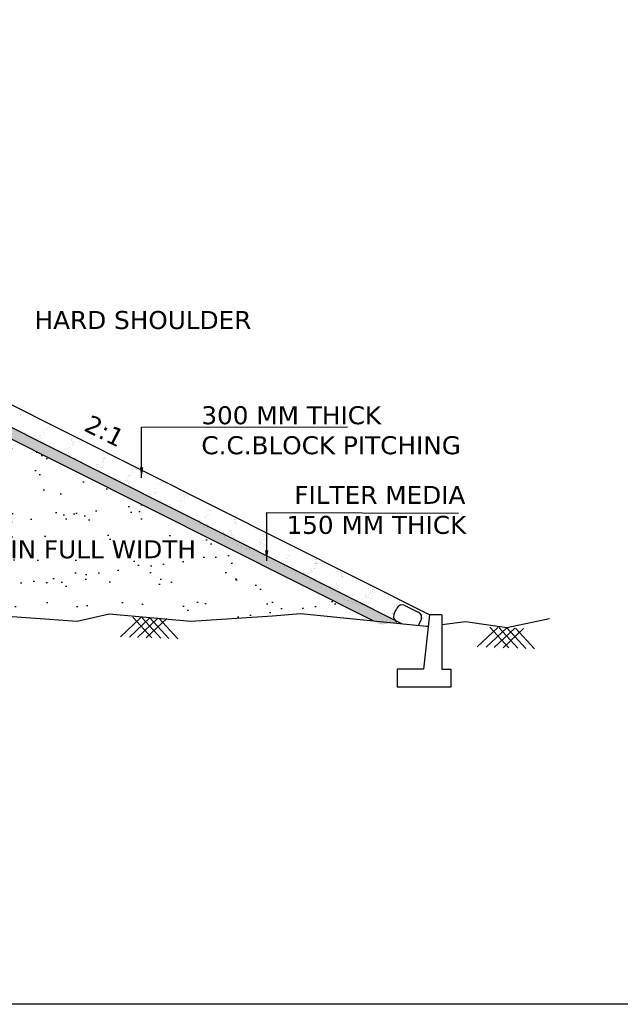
# Model space of a CAD drawing. Header units: feet. Extents: x -7746059455 to -3872629402, y -13315170765 to -6657188523.
# Tile 23 of 52: x -3873198240 to -3873189634, y -6657607670 to -6657593553. Entities that reach past the tile are written whole.
import ezdxf

# ---------------------------------------------------------------- set-up
doc = ezdxf.new("R2010")
doc.units = ezdxf.units.FT
doc.header["$MEASUREMENT"] = 0
doc.layers.add('CHNGE', color=7, linetype='Continuous')
doc.layers.add('TEX', color=6, linetype='Continuous')
doc.styles.get("Standard").update_dxf_attribs({"font": 'verdana.ttf', "height": 264})
doc.dimstyles.new('Copy of ISO-25--------4', dxfattribs={"dimtxt": 200, "dimasz": 150, "dimexe": 300, "dimexo": 300, "dimgap": 0.02, "dimtad": 0, "dimtih": 1, "dimtoh": 1, "dimdec": 0, "dimlfac": 4, "dimdsep": 46, "dimtxsty": 'Standard', "dimcen": 150, "dimclrd": 1, "dimclre": 1, "dimclrt": 1, "dimadec": 0, "dimazin": 0, "dimtfac": 1, "dimtdec": 0, "dimtmove": 2, "dimatfit": 3, "dimfxl": 300, "dimarcsym": 0})

msp = doc.modelspace()

# ---------------------------------------------------------------- hatches: boundary and pattern name
at = {"layer": 'CHNGE'}
h = msp.add_hatch(dxfattribs=at)
h.set_pattern_fill('AR-SAND', color=256, scale=86.328285, style=0)
h.set_pattern_definition([(142.5, (-3875471124.73, -6673258471.43), (5.4381086, 166.3393916), [0, -131.2189933, 0, -146.7580846, 0, -140.2834632]), (172.5, (-3875471124.73, -6673258471.43), (-152.781788, 243.63103), [0, -70.7891938, 0, -118.2697505, 0, -45.3223497]), (212.5, (-3875471018.54, -6673258471.43), (-268.8385264, 0.4885364), [0, -43.1641425, 0, -155.3909131, 0, -202.8714699]), (222.5, (-3875471018.54, -6673258471.43), (-259.5137545, 75.7682264), [0, -21.5820713, 0, -101.8673764, 0, -116.5431848])])
h.paths.add_polyline_path([(-3873199477.435435, -6657599004.504622), (-3873200445.888132, -6657598975.45104), (-3873200445.888132, -6657598828.626934), (-3873199440.551813, -6657598858.787021), (-3873192807.499586, -6657602193.424134), (-3873193070.530955, -6657602225.450382)])
h = msp.add_hatch(dxfattribs=at)
h.set_pattern_fill('AR-SAND', color=256, scale=345.31314, style=0)
h.set_pattern_definition([(37.5, (-3870936241.67, -6673258471.43), (-21.752434, 665.357566), [0, -524.875973, 0, -587.032338, 0, -561.133853]), (7.5, (-3870936241.7, -6673258471.4), (611.12715, 974.52412), [0, -283.156775, 0, -473.079002, 0, -181.289399]), (327.5, (-3870936666.4, -6673258471.43), (1075.354106, 1.954146), [0, -172.65657, 0, -621.563652, 0, -811.48588]), (317.5, (-3870936666.4, -6673258471.4), (1038.05502, 303.072905), [0, -86.328285, 0, -407.469506, 0, -466.17274])])
h.paths.add_polyline_path([(-3873202060.450466, -6657602038.731335), (-3873201946.892373, -6657602050.939106), (-3873201868.151424, -6657602090.247357), (-3873200843.643348, -6657602047.090621), (-3873199777.877604, -6657602089.099795), (-3873199752.044977, -6657602065.497996), (-3873199732.298547, -6657602090.896379), (-3873199054.811163, -6657602117.600825), (-3873198860.810299, -6657602059.492639), (-3873198747.619078, -6657602083.559257), (-3873197416.898572, -6657602182.019939), (-3873196960.895208, -6657602075.84761), (-3873195789.438255, -6657602182.019939), (-3873194786.929407, -6657602116.13216), (-3873194778.920383, -6657602108.814768), (-3873194773.897258, -6657602115.27565), (-3873194620.333688, -6657602105.183006), (-3873194215.232671, -6657602070.315632), (-3873193166.06216, -6657602177.423941), (-3873199477.435435, -6657599004.504622), (-3873200445.888132, -6657598975.45104), (-3873200445.888132, -6657598945.038066), (-3873203683.198822, -6657598847.918743), (-3873206920.509514, -6657598945.038066), (-3873206920.509514, -6657598975.45104), (-3873207888.96221, -6657599004.504622), (-3873214295.866689, -6657602225.450382), (-3873214055.798006, -6657602254.680735), (-3873212249.865009, -6657602070.315632), (-3873211844.763995, -6657602105.183006), (-3873210675.659426, -6657602182.019939), (-3873209504.202473, -6657602075.84761), (-3873209048.19911, -6657602182.019939), (-3873207717.478601, -6657602083.559257), (-3873207604.287381, -6657602059.492639), (-3873207410.286518, -6657602117.600825), (-3873207223.485325, -6657602110.237704), (-3873207213.104239, -6657602100.753096), (-3873207206.258193, -6657602109.558664), (-3873205621.454334, -6657602047.090621), (-3873204596.946257, -6657602090.247357), (-3873204518.205309, -6657602050.939106), (-3873204404.647215, -6657602038.731335), (-3873203232.54884, -6657602085.448046)])
h.paths.add_polyline_path([(-3873205078.873319, -6657601068.82498), (-3873201923.814128, -6657601068.82498), (-3873201923.814128, -6657601330.548442), (-3873205078.873319, -6657601330.548442)], flags=24)
h.paths.add_polyline_path([(-3873205535.150928, -6657599061.993511), (-3873201016.26666, -6657599061.993511), (-3873201016.26666, -6657599363.42674), (-3873205535.150928, -6657599363.42674)], flags=24)
h.paths.add_polyline_path([(-3873205524.019021, -6657599371.572605), (-3873201231.56756, -6657599371.572605), (-3873201231.56756, -6657599677.362704), (-3873205524.019021, -6657599677.362704)], flags=24)
h.paths.add_polyline_path([(-3873205535.150928, -6657599786.619016), (-3873201327.596205, -6657599786.619016), (-3873201327.596205, -6657600088.05224), (-3873205535.150928, -6657600088.05224)], flags=24)
h.paths.add_polyline_path([(-3873205535.150928, -6657600162.958662), (-3873201203.487625, -6657600162.958662), (-3873201203.487625, -6657600425.92694), (-3873205535.150928, -6657600425.92694)], flags=24)

# ---------------------------------------------------------------- linework, layer by layer
at = {"layer": 'CHNGE', "color": 31}
for p, q in [((-3873192366.397647, -6657602086.659264), (-3873199366.78457, -6657598567.351828)), ((-3873192756.069746, -6657602219.279489), (-3873199468.365845, -6657598844.804071)), ((-3873193166.06216, -6657602177.423953), (-3873199477.435435, -6657599004.504632)), ((-3873198160.82783, -6657599186.614096), (-3873198160.82783, -6657599186.614096)), ((-3873198115.326097, -6657599211.57312), (-3873198115.326097, -6657599211.57312)), ((-3873197813.086394, -6657599375.394853), (-3873197813.086394, -6657599375.394853)), ((-3873197804.816045, -6657599396.492959), (-3873197804.816045, -6657599396.492959)), ((-3873198138.247565, -6657599489.801929), (-3873198138.247565, -6657599489.801929)), ((-3873198120.69089, -6657599501.491294), (-3873198120.69089, -6657599501.491294)), ((-3873198075.091151, -6657599524.536482), (-3873198075.091151, -6657599524.536482)), ((-3873197987.017539, -6657599538.895199), (-3873197987.017539, -6657599538.895199)), ((-3873197957.279562, -6657599526.216433), (-3873197957.279562, -6657599526.216433)), ((-3873197936.650637, -6657599513.768372), (-3873197936.650637, -6657599513.768372)), ((-3873197903.940846, -6657599442.465793), (-3873197903.940846, -6657599442.465793)), ((-3873197895.719878, -6657599468.196416), (-3873197895.719878, -6657599468.196416)), ((-3873197882.80238, -6657599501.149653), (-3873197882.80238, -6657599501.149653)), ((-3873197852.722331, -6657599411.07534), (-3873197852.722331, -6657599411.07534)), ((-3873197842.347464, -6657599423.883855), (-3873197842.347464, -6657599423.883855)), ((-3873197515.493843, -6657599527.361454), (-3873197515.493843, -6657599527.361454)), ((-3873198010.773577, -6657599551.588753), (-3873198010.773577, -6657599551.588753)), ((-3873197965.435864, -6657599593.951215), (-3873197965.435864, -6657599593.951215)), ((-3873197947.133346, -6657599583.122355), (-3873197947.133346, -6657599583.122355)), ((-3873197939.843765, -6657599552.346977), (-3873197939.843765, -6657599552.346977)), ((-3873197929.616068, -6657599555.787999), (-3873197929.616068, -6657599555.787999)), ((-3873197883.976932, -6657599617.856915), (-3873197883.976932, -6657599617.856915)), ((-3873197544.616834, -6657599635.536589), (-3873197544.616834, -6657599635.536589)), ((-3873197514.47009, -6657599573.499938), (-3873197514.47009, -6657599573.499938)), ((-3873197504.242393, -6657599576.94096), (-3873197504.242393, -6657599576.94096)), ((-3873197502.576344, -6657599560.314686), (-3873197502.576344, -6657599560.314686)), ((-3873197494.305995, -6657599581.412796), (-3873197494.305995, -6657599581.412796)), ((-3873197489.885301, -6657599616.013182), (-3873197489.885301, -6657599616.013182)), ((-3873197480.299257, -6657599662.588852), (-3873197480.299257, -6657599662.588852)), ((-3873197472.724323, -6657599636.468815), (-3873197472.724323, -6657599636.468815)), ((-3873197470.935724, -6657599626.342719), (-3873197470.935724, -6657599626.342719)), ((-3873197470.493893, -6657599597.716203), (-3873197470.493893, -6657599597.716203)), ((-3873197449.012821, -6657599595.522483), (-3873197449.012821, -6657599595.522483)), ((-3873197446.631435, -6657599557.099743), (-3873197446.631435, -6657599557.099743)), ((-3873197378.412954, -6657599594.286065), (-3873197378.412954, -6657599594.286065)), ((-3873197359.463375, -6657599604.6156), (-3873197359.463375, -6657599604.6156)), ((-3873197676.507487, -6657599723.815036), (-3873197676.507487, -6657599723.815036)), ((-3873197628.545139, -6657599738.229618), (-3873197628.545139, -6657599738.229618)), ((-3873197617.368137, -6657599782.801594), (-3873197617.368137, -6657599782.801594)), ((-3873197604.817399, -6657599718.345764), (-3873197604.817399, -6657599718.345764)), ((-3873197569.093401, -6657599799.043221), (-3873197569.093401, -6657599799.043221)), ((-3873197564.904908, -6657599769.763222), (-3873197564.904908, -6657599769.763222)), ((-3873197564.02198, -6657599707.167597), (-3873197564.02198, -6657599707.167597)), ((-3873197558.865703, -6657599802.484247), (-3873197558.865703, -6657599802.484247)), ((-3873197554.422198, -6657599700.409233), (-3873197554.422198, -6657599700.409233)), ((-3873197542.440307, -6657599762.223611), (-3873197542.440307, -6657599762.223611)), ((-3873197536.598916, -6657599755.532086), (-3873197536.598916, -6657599755.532086)), ((-3873197533.190479, -6657599689.162037), (-3873197533.190479, -6657599689.162037)), ((-3873197529.52281, -6657599795.176849), (-3873197529.52281, -6657599795.176849)), ((-3873197521.252461, -6657599816.27496), (-3873197521.252461, -6657599816.27496)), ((-3873197503.636133, -6657599821.065767), (-3873197503.636133, -6657599821.065767)), ((-3873197501.748494, -6657599804.497779), (-3873197501.748494, -6657599804.497779)), ((-3873197094.207056, -6657599709.1999), (-3873197094.207056, -6657599709.1999)), ((-3873197075.257478, -6657599719.529432), (-3873197075.257478, -6657599719.529432)), ((-3873197043.447052, -6657599768.471678), (-3873197043.447052, -6657599768.471678)), ((-3873196986.194457, -6657599768.078239), (-3873196986.194457, -6657599768.078239)), ((-3873196980.290638, -6657599803.206235), (-3873196980.290638, -6657599803.206235)), ((-3873197455.361397, -6657599837.307396), (-3873197455.361397, -6657599837.307396)), ((-3873197445.1337, -6657599840.748416), (-3873197445.1337, -6657599840.748416)), ((-3873197437.430918, -6657599831.550048), (-3873197437.430918, -6657599831.550048)), ((-3873197144.38042, -6657599929.324264), (-3873197144.38042, -6657599929.324264)), ((-3873197138.341886, -6657599943.71965), (-3873197138.341886, -6657599943.71965)), ((-3873197123.955443, -6657599965.992622), (-3873197123.955443, -6657599965.992622)), ((-3873197119.92257, -6657599932.684906), (-3873197119.92257, -6657599932.684906)), ((-3873197109.694871, -6657599936.125928), (-3873197109.694871, -6657599936.125928)), ((-3873197064.218944, -6657599905.899267), (-3873197064.218944, -6657599905.899267)), ((-3873197054.4653, -6657599954.707453), (-3873197054.4653, -6657599954.707453)), ((-3873197054.413578, -6657599841.026618), (-3873197054.413578, -6657599841.026618)), ((-3873197054.239454, -6657599840.237821), (-3873197054.239454, -6657599840.237821)), ((-3873197041.32196, -6657599873.191056), (-3873197041.32196, -6657599873.191056)), ((-3873197035.744911, -6657599839.045347), (-3873197035.744911, -6657599839.045347)), ((-3873197033.05161, -6657599894.289165), (-3873197033.05161, -6657599894.289165)), ((-3873197032.908072, -6657599907.597145), (-3873197032.908072, -6657599907.597145)), ((-3873197029.448325, -6657599826.991681), (-3873197029.448325, -6657599826.991681)), ((-3873197025.517213, -6657599842.486373), (-3873197025.517213, -6657599842.486373)), ((-3873197010.498745, -6657599837.321218), (-3873197010.498745, -6657599837.321218)), ((-3873196661.095922, -6657599932.356095), (-3873196661.095922, -6657599932.356095)), ((-3873196652.825572, -6657599953.454206), (-3873196652.825572, -6657599953.454206)), ((-3873196633.732297, -6657599960.207573), (-3873196633.732297, -6657599960.207573)), ((-3873197111.037943, -6657599998.945856), (-3873197111.037943, -6657599998.945856)), ((-3873197102.767596, -6657600020.043964), (-3873197102.767596, -6657600020.043964)), ((-3873197076.161938, -6657599966.510585), (-3873197076.161938, -6657599966.510585)), ((-3873197074.701655, -6657599975.253254), (-3873197074.701655, -6657599975.253254)), ((-3873197057.21236, -6657599976.840118), (-3873197057.21236, -6657599976.840118)), ((-3873196968.700417, -6657600058.452543), (-3873196968.700417, -6657600058.452543)), ((-3873196957.710375, -6657600106.394068), (-3873196957.710375, -6657600106.394068)), ((-3873196955.782918, -6657600091.405779), (-3873196955.782918, -6657600091.405779)), ((-3873196681.990506, -6657600092.540133), (-3873196681.990506, -6657600092.540133)), ((-3873196680.445911, -6657600099.726476), (-3873196680.445911, -6657600099.726476)), ((-3873196664.994548, -6657600085.741592), (-3873196664.994548, -6657600085.741592)), ((-3873196654.766851, -6657600089.182617), (-3873196654.766851, -6657600089.182617)), ((-3873196631.243899, -6657600008.510219), (-3873196631.243899, -6657600008.510219)), ((-3873196629.091627, -6657599975.860408), (-3873196629.091627, -6657599975.860408)), ((-3873196618.326402, -6657600041.463454), (-3873196618.326402, -6657600041.463454)), ((-3873196598.062201, -6657599989.847097), (-3873196598.062201, -6657599989.847097)), ((-3873196580.816891, -6657599992.102036), (-3873196580.816891, -6657599992.102036)), ((-3873196570.58919, -6657599995.543057), (-3873196570.58919, -6657599995.543057)), ((-3873196565.513815, -6657599997.393894), (-3873196565.513815, -6657599997.393894)), ((-3873196911.178947, -6657600124.875353), (-3873196911.178947, -6657600124.875353)), ((-3873196862.904213, -6657600141.116978), (-3873196862.904213, -6657600141.116978)), ((-3873196852.676512, -6657600144.558003), (-3873196852.676512, -6657600144.558003)), ((-3873196830.236387, -6657600168.180893), (-3873196830.236387, -6657600168.180893)), ((-3873196813.445391, -6657600150.912461), (-3873196813.445391, -6657600150.912461)), ((-3873196800.527893, -6657600183.865693), (-3873196800.527893, -6657600183.865693)), ((-3873196797.446942, -6657600163.139524), (-3873196797.446942, -6657600163.139524)), ((-3873196766.596157, -6657600199.714497), (-3873196766.596157, -6657600199.714497)), ((-3873196749.172204, -6657600179.381152), (-3873196749.172204, -6657600179.381152)), ((-3873196738.944508, -6657600182.822172), (-3873196738.944508, -6657600182.822172)), ((-3873196723.699778, -6657600158.639917), (-3873196723.699778, -6657600158.639917)), ((-3873196704.750198, -6657600168.969451), (-3873196704.750198, -6657600168.969451)), ((-3873196703.439744, -6657600234.449055), (-3873196703.439744, -6657600234.449055)), ((-3873196700.959886, -6657600134.265021), (-3873196700.959886, -6657600134.265021)), ((-3873196692.473215, -6657600161.894118), (-3873196692.473215, -6657600161.894118)), ((-3873196688.042388, -6657600167.218255), (-3873196688.042388, -6657600167.218255)), ((-3873196683.714938, -6657600201.403695), (-3873196683.714938, -6657600201.403695)), ((-3873196679.772038, -6657600188.316364), (-3873196679.772038, -6657600188.316364)), ((-3873196658.190366, -6657600243.372379), (-3873196658.190366, -6657600243.372379)), ((-3873196281.270134, -6657600152.336904), (-3873196281.270134, -6657600152.336904)), ((-3873196278.990176, -6657600141.753407), (-3873196278.990176, -6657600141.753407)), ((-3873196258.341262, -6657600222.556652), (-3873196258.341262, -6657600222.556652)), ((-3873196215.83376, -6657600176.487964), (-3873196215.83376, -6657600176.487964)), ((-3873196213.051651, -6657600189.523228), (-3873196213.051651, -6657600189.523228)), ((-3873196208.248344, -6657600176.782618), (-3873196208.248344, -6657600176.782618)), ((-3873196151.516186, -6657600203.54023), (-3873196151.516186, -6657600203.54023)), ((-3873196639.122169, -6657600261.501326), (-3873196639.122169, -6657600261.501326)), ((-3873196575.481938, -6657600293.034931), (-3873196575.481938, -6657600293.034931)), ((-3873196502.93534, -6657600335.832297), (-3873196502.93534, -6657600335.832297)), ((-3873196448.00795, -6657600354.821759), (-3873196448.00795, -6657600354.821759)), ((-3873196384.36772, -6657600386.355362), (-3873196384.36772, -6657600386.355362)), ((-3873196377.532337, -6657600352.138094), (-3873196377.532337, -6657600352.138094)), ((-3873196371.237612, -6657600350.769246), (-3873196371.237612, -6657600350.769246)), ((-3873196369.261986, -6657600373.236203), (-3873196369.261986, -6657600373.236203)), ((-3873196352.288035, -6657600361.098782), (-3873196352.288035, -6657600361.098782)), ((-3873196310.244779, -6657600348.534979), (-3873196310.244779, -6657600348.534979)), ((-3873196299.762065, -6657600279.180996), (-3873196299.762065, -6657600279.180996)), ((-3873196294.244185, -6657600332.43784), (-3873196294.244185, -6657600332.43784)), ((-3873196284.016485, -6657600335.87886), (-3873196284.016485, -6657600335.87886)), ((-3873195917.145246, -6657600337.349169), (-3873195917.145246, -6657600337.349169)), ((-3873195897.738293, -6657600361.702455), (-3873195897.738293, -6657600361.702455)), ((-3873195896.761738, -6657600328.394268), (-3873195896.761738, -6657600328.394268)), ((-3873195868.87051, -6657600353.590794), (-3873195868.87051, -6657600353.590794)), ((-3873195860.589489, -6657600381.652554), (-3873195860.589489, -6657600381.652554)), ((-3873195858.642811, -6657600357.031817), (-3873195858.642811, -6657600357.031817)), ((-3873195833.605324, -6657600363.128826), (-3873195833.605324, -6657600363.128826)), ((-3873195803.41324, -6657600375.613339), (-3873195803.41324, -6657600375.613339)), ((-3873196347.680315, -6657600428.292218), (-3873196347.680315, -6657600428.292218)), ((-3873196321.211306, -6657600421.08992), (-3873196321.211306, -6657600421.08992)), ((-3873196312.964572, -6657600448.09994), (-3873196312.964572, -6657600448.09994)), ((-3873196264.689836, -6657600464.341567), (-3873196264.689836, -6657600464.341567)), ((-3873196254.462138, -6657600467.78259), (-3873196254.462138, -6657600467.78259)), ((-3873196222.277313, -6657600444.598012), (-3873196222.277313, -6657600444.598012)), ((-3873196214.006962, -6657600465.696123), (-3873196214.006962, -6657600465.696123)), ((-3873196199.232568, -6657600486.36411), (-3873196199.232568, -6657600486.36411)), ((-3873196193.2535, -6657600479.675797), (-3873196193.2535, -6657600479.675797)), ((-3873196150.957833, -6657600502.60574), (-3873196150.957833, -6657600502.60574)), ((-3873196140.730133, -6657600506.046761), (-3873196140.730133, -6657600506.046761)), ((-3873196130.097087, -6657600514.410351), (-3873196130.097087, -6657600514.410351)), ((-3873196086.993932, -6657600505.712254), (-3873196086.993932, -6657600505.712254)), ((-3873196085.500561, -6657600524.628285), (-3873196085.500561, -6657600524.628285)), ((-3873196079.939785, -6657600504.104697), (-3873196079.939785, -6657600504.104697)), ((-3873195954.536781, -6657600520.410491), (-3873195954.536781, -6657600520.410491)), ((-3873195942.820471, -6657600450.671376), (-3873195942.820471, -6657600450.671376)), ((-3873195917.53363, -6657600465.821864), (-3873195917.53363, -6657600465.821864)), ((-3873195907.728264, -6657600400.949208), (-3873195907.728264, -6657600400.949208)), ((-3873195884.820796, -6657600394.655692), (-3873195884.820796, -6657600394.655692)), ((-3873195876.550446, -6657600415.753797), (-3873195876.550446, -6657600415.753797)), ((-3873195841.639912, -6657600391.98209), (-3873195841.639912, -6657600391.98209)), ((-3873196067.022287, -6657600537.057932), (-3873196067.022287, -6657600537.057932)), ((-3873196065.77951, -6657600541.462622), (-3873196065.77951, -6657600541.462622)), ((-3873196058.751937, -6657600558.15604), (-3873196058.751937, -6657600558.15604)), ((-3873196002.139279, -6657600572.996222), (-3873196002.139279, -6657600572.996222)), ((-3873195999.825872, -6657600553.22811), (-3873195999.825872, -6657600553.22811)), ((-3873195971.768558, -6657600562.892453), (-3873195971.768558, -6657600562.892453)), ((-3873195946.266431, -6657600541.5086), (-3873195946.266431, -6657600541.5086)), ((-3873195938.982867, -6657600607.730782), (-3873195938.982867, -6657600607.730782)), ((-3873195924.68476, -6657600596.564615), (-3873195924.68476, -6657600596.564615)), ((-3873195911.76726, -6657600629.51785), (-3873195911.76726, -6657600629.51785)), ((-3873195903.49691, -6657600650.615958), (-3873195903.49691, -6657600650.615958)), ((-3873195874.665292, -6657600634.783054), (-3873195874.665292, -6657600634.783054)), ((-3873195811.02506, -6657600666.31666), (-3873195811.02506, -6657600666.31666)), ((-3873195546.394882, -6657600584.045415), (-3873195546.394882, -6657600584.045415)), ((-3873195544.458721, -6657600655.729652), (-3873195544.458721, -6657600655.729652)), ((-3873195535.305191, -6657600652.462725), (-3873195535.305191, -6657600652.462725)), ((-3873195525.499827, -6657600587.590072), (-3873195525.499827, -6657600587.590072)), ((-3873195508.127327, -6657600573.781883), (-3873195508.127327, -6657600573.781883)), ((-3873195489.177748, -6657600584.111421), (-3873195489.177748, -6657600584.111421)), ((-3873195461.825238, -6657600562.92809), (-3873195461.825238, -6657600562.92809)), ((-3873195756.512234, -6657600721.977772), (-3873195756.512234, -6657600721.977772)), ((-3873195748.241885, -6657600743.075879), (-3873195748.241885, -6657600743.075879)), ((-3873195714.750199, -6657600771.32453), (-3873195714.750199, -6657600771.32453)), ((-3873195683.551071, -6657600728.103488), (-3873195683.551071, -6657600728.103488)), ((-3873195666.475461, -6657600787.566154), (-3873195666.475461, -6657600787.566154)), ((-3873195666.31329, -6657600735.02791), (-3873195666.31329, -6657600735.02791)), ((-3873195656.247764, -6657600791.007175), (-3873195656.247764, -6657600791.007175)), ((-3873195647.36371, -6657600745.357441), (-3873195647.36371, -6657600745.357441)), ((-3873195635.75638, -6657600726.428438), (-3873195635.75638, -6657600726.428438)), ((-3873195619.91084, -6657600759.63709), (-3873195619.91084, -6657600759.63709)), ((-3873195614.174708, -6657600781.484456), (-3873195614.174708, -6657600781.484456)), ((-3873195601.018193, -6657600809.588699), (-3873195601.018193, -6657600809.588699)), ((-3873195582.297806, -6657600693.9266), (-3873195582.297806, -6657600693.9266)), ((-3873195572.070105, -6657600697.367621), (-3873195572.070105, -6657600697.367621)), ((-3873195558.300692, -6657600793.906252), (-3873195558.300692, -6657600793.906252)), ((-3873195556.754429, -6657600794.371647), (-3873195556.754429, -6657600794.371647)), ((-3873195205.198865, -6657600698.837928), (-3873195205.198865, -6657600698.837928)), ((-3873195164.232685, -6657600714.894691), (-3873195164.232685, -6657600714.894691)), ((-3873195156.924129, -6657600715.079556), (-3873195156.924129, -6657600715.079556)), ((-3873195155.665164, -6657600765.911216), (-3873195155.665164, -6657600765.911216)), ((-3873195151.315185, -6657600747.847929), (-3873195151.315185, -6657600747.847929)), ((-3873195146.69643, -6657600718.520576), (-3873195146.69643, -6657600718.520576)), ((-3873195143.271388, -6657600774.230939), (-3873195143.271388, -6657600774.230939)), ((-3873195143.044838, -6657600768.946034), (-3873195143.044838, -6657600768.946034)), ((-3873195136.715587, -6657600776.24075), (-3873195136.715587, -6657600776.24075)), ((-3873195601.257211, -6657600814.437689), (-3873195601.257211, -6657600814.437689)), ((-3873195592.986862, -6657600835.535801), (-3873195592.986862, -6657600835.535801)), ((-3873195552.743456, -6657600825.830326), (-3873195552.743456, -6657600825.830326)), ((-3873195542.515758, -6657600829.271351), (-3873195542.515758, -6657600829.271351)), ((-3873195502.919563, -6657600890.777901), (-3873195502.919563, -6657600890.777901)), ((-3873195487.286186, -6657600847.852873), (-3873195487.286186, -6657600847.852873)), ((-3873195471.132629, -6657600841.42211), (-3873195471.132629, -6657600841.42211)), ((-3873195458.919682, -6657600873.944374), (-3873195458.919682, -6657600873.944374)), ((-3873195446.002185, -6657600906.897608), (-3873195446.002185, -6657600906.897608)), ((-3873195439.763149, -6657600925.51246), (-3873195439.763149, -6657600925.51246)), ((-3873195439.011452, -6657600864.094497), (-3873195439.011452, -6657600864.094497)), ((-3873195428.796623, -6657600852.957521), (-3873195428.796623, -6657600852.957521)), ((-3873195428.783754, -6657600867.535521), (-3873195428.783754, -6657600867.535521)), ((-3873195382.069609, -6657600889.970914), (-3873195382.069609, -6657600889.970914)), ((-3873195375.445575, -6657600952.564732), (-3873195375.445575, -6657600952.564732)), ((-3873195325.24633, -6657600911.348277), (-3873195325.24633, -6657600911.348277)), ((-3873195315.051747, -6657600905.799696), (-3873195315.051747, -6657600905.799696)), ((-3873195313.851128, -6657600927.157237), (-3873195313.851128, -6657600927.157237)), ((-3873195301.322635, -6657600914.744347), (-3873195301.322635, -6657600914.744347)), ((-3873195294.901549, -6657600937.486775), (-3873195294.901549, -6657600937.486775)), ((-3873195259.822177, -6657600924.381215), (-3873195259.822177, -6657600924.381215)), ((-3873195237.682404, -6657600946.277954), (-3873195237.682404, -6657600946.277954)), ((-3873195227.199695, -6657600876.923965), (-3873195227.199695, -6657600876.923965)), ((-3873195221.031175, -6657600873.602729), (-3873195221.031175, -6657600873.602729)), ((-3873195212.760822, -6657600894.700836), (-3873195212.760822, -6657600894.700836)), ((-3873195211.547439, -6657600940.622839), (-3873195211.547439, -6657600940.622839)), ((-3873195202.378778, -6657600905.430121), (-3873195202.378778, -6657600905.430121)), ((-3873195201.319742, -6657600944.063865), (-3873195201.319742, -6657600944.063865)), ((-3873195191.17915, -6657600949.756851), (-3873195191.17915, -6657600949.756851)), ((-3873194763.34388, -6657600937.783375), (-3873194763.34388, -6657600937.783375)), ((-3873194742.960371, -6657600928.828476), (-3873194742.960371, -6657600928.828476)), ((-3873194715.069142, -6657600954.025001), (-3873194715.069142, -6657600954.025001)), ((-3873195311.805344, -6657600984.098336), (-3873195311.805344, -6657600984.098336)), ((-3873195303.664656, -6657600966.404292), (-3873195303.664656, -6657600966.404292)), ((-3873195290.747158, -6657600999.357526), (-3873195290.747158, -6657600999.357526)), ((-3873195248.64893, -6657601018.832891), (-3873195248.64893, -6657601018.832891)), ((-3873195205.838529, -6657600986.035582), (-3873195205.838529, -6657600986.035582)), ((-3873195184.331356, -6657601045.885164), (-3873195184.331356, -6657601045.885164)), ((-3873195178.261653, -6657600982.710085), (-3873195178.261653, -6657600982.710085)), ((-3873195174.525989, -6657600981.012507), (-3873195174.525989, -6657600981.012507)), ((-3873195169.991302, -6657601003.808197), (-3873195169.991302, -6657601003.808197)), ((-3873195148.409632, -6657601058.86421), (-3873195148.409632, -6657601058.86421)), ((-3873195137.620045, -6657601023.221904), (-3873195137.620045, -6657601023.221904)), ((-3873195120.691126, -6657601077.418767), (-3873195120.691126, -6657601077.418767)), ((-3873195116.535824, -6657601094.549114), (-3873195116.535824, -6657601094.549114)), ((-3873195046.568184, -6657601039.598386), (-3873195046.568184, -6657601039.598386)), ((-3873195035.924125, -6657601042.216771), (-3873195035.924125, -6657601042.216771)), ((-3873195029.60745, -6657601082.100246), (-3873195029.60745, -6657601082.100246)), ((-3873195023.006626, -6657601075.170008), (-3873195023.006626, -6657601075.170008)), ((-3873194810.953114, -6657601008.92189), (-3873194810.953114, -6657601008.92189)), ((-3873194806.662752, -6657601038.646008), (-3873194806.662752, -6657601038.646008)), ((-3873194804.894154, -6657601077.437901), (-3873194804.894154, -6657601077.437901)), ((-3873194798.035618, -6657601041.875128), (-3873194798.035618, -6657601041.875128)), ((-3873194789.765265, -6657601062.973235), (-3873194789.765265, -6657601062.973235)), ((-3873194789.019103, -6657601051.105586), (-3873194789.019103, -6657601051.105586)), ((-3873194770.848315, -6657601025.744451), (-3873194770.848315, -6657601025.744451)), ((-3873194763.732262, -6657601066.256069), (-3873194763.732262, -6657601066.256069)), ((-3873194753.926896, -6657601001.383418), (-3873194753.926896, -6657601001.383418)), ((-3873194743.936924, -6657600962.136664), (-3873194743.936924, -6657600962.136664)), ((-3873194738.444269, -6657601075.832332), (-3873194738.444269, -6657601075.832332)), ((-3873194731.019426, -6657600995.0899), (-3873194731.019426, -6657600995.0899)), ((-3873194722.749078, -6657601016.188007), (-3873194722.749078, -6657601016.188007)), ((-3873194719.49469, -6657601086.161865), (-3873194719.49469, -6657601086.161865)), ((-3873194707.208085, -6657601057.278053), (-3873194707.208085, -6657601057.278053)), ((-3873194706.788124, -6657600982.086764), (-3873194706.788124, -6657600982.086764)), ((-3873194704.841444, -6657600957.466025), (-3873194704.841444, -6657600957.466025)), ((-3873194687.838543, -6657600992.416297), (-3873194687.838543, -6657600992.416297)), ((-3873194679.803957, -6657600963.563034), (-3873194679.803957, -6657600963.563034)), ((-3873194649.611873, -6657600976.047547), (-3873194649.611873, -6657600976.047547)), ((-3873195068.261088, -6657601110.790746), (-3873195068.261088, -6657601110.790746)), ((-3873195058.033389, -6657601114.231765), (-3873195058.033389, -6657601114.231765)), ((-3873195057.534712, -6657601112.153324), (-3873195057.534712, -6657601112.153324)), ((-3873195014.736278, -6657601096.268116), (-3873195014.736278, -6657601096.268116)), ((-3873195002.803819, -6657601132.81329), (-3873195002.803819, -6657601132.81329)), ((-3873194993.217136, -6657601139.205596), (-3873194993.217136, -6657601139.205596)), ((-3873194993.154606, -6657601151.324131), (-3873194993.154606, -6657601151.324131)), ((-3873194961.388965, -6657601119.286567), (-3873194961.388965, -6657601119.286567)), ((-3873194954.529083, -6657601149.054914), (-3873194954.529083, -6657601149.054914)), ((-3873194944.301384, -6657601152.495935), (-3873194944.301384, -6657601152.495935)), ((-3873194942.439387, -6657601129.616104), (-3873194942.439387, -6657601129.616104)), ((-3873194929.576905, -6657601170.739201), (-3873194929.576905, -6657601170.739201)), ((-3873194889.071814, -6657601171.077457), (-3873194889.071814, -6657601171.077457)), ((-3873194880.6691, -6657601134.676689), (-3873194880.6691, -6657601134.676689)), ((-3873194867.751602, -6657601167.629928), (-3873194867.751602, -6657601167.629928)), ((-3873194849.916617, -6657601097.559447), (-3873194849.916617, -6657601097.559447)), ((-3873194848.337914, -6657601173.430432), (-3873194848.337914, -6657601173.430432)), ((-3873194846.024507, -6657601153.662319), (-3873194846.024507, -6657601153.662319)), ((-3873194817.967191, -6657601163.32666), (-3873194817.967191, -6657601163.32666)), ((-3873194800.735413, -6657601120.844699), (-3873194800.735413, -6657601120.844699)), ((-3873194792.465065, -6657601141.942807), (-3873194792.465065, -6657601141.942807)), ((-3873194785.181502, -6657601208.164989), (-3873194785.181502, -6657601208.164989)), ((-3873194770.88339, -6657601196.998822), (-3873194770.88339, -6657601196.998822)), ((-3873194757.965894, -6657601229.952056), (-3873194757.965894, -6657601229.952056)), ((-3873194720.863925, -6657601235.217263), (-3873194720.863925, -6657601235.217263)), ((-3873194388.299402, -6657601163.043662), (-3873194388.299402, -6657601163.043662)), ((-3873194386.363242, -6657601234.727904), (-3873194386.363242, -6657601234.727904)), ((-3873194377.209713, -6657601231.460975), (-3873194377.209713, -6657601231.460975)), ((-3873194367.404346, -6657601166.588323), (-3873194367.404346, -6657601166.588323)), ((-3873194350.031847, -6657601152.780138), (-3873194350.031847, -6657601152.780138)), ((-3873194331.082267, -6657601163.109669), (-3873194331.082267, -6657601163.109669)), ((-3873194303.729758, -6657601141.926342), (-3873194303.729758, -6657601141.926342)), ((-3873194896.630232, -6657601237.078354), (-3873194896.630232, -6657601237.078354)), ((-3873194749.695544, -6657601251.050168), (-3873194749.695544, -6657601251.050168)), ((-3873194657.223695, -6657601266.750866), (-3873194657.223695, -6657601266.750866)), ((-3873194602.710868, -6657601322.411979), (-3873194602.710868, -6657601322.411979)), ((-3873194594.44052, -6657601343.510086), (-3873194594.44052, -6657601343.510086)), ((-3873194560.948832, -6657601371.758736), (-3873194560.948832, -6657601371.758736)), ((-3873194529.749706, -6657601328.537693), (-3873194529.749706, -6657601328.537693)), ((-3873194512.511921, -6657601335.462117), (-3873194512.511921, -6657601335.462117)), ((-3873194489.268229, -6657601324.355694), (-3873194489.268229, -6657601324.355694)), ((-3873194477.660901, -6657601305.426688), (-3873194477.660901, -6657601305.426688)), ((-3873194461.815361, -6657601338.635343), (-3873194461.815361, -6657601338.635343)), ((-3873194456.079227, -6657601360.482704), (-3873194456.079227, -6657601360.482704)), ((-3873194424.202325, -6657601272.924853), (-3873194424.202325, -6657601272.924853)), ((-3873194413.974626, -6657601276.36587), (-3873194413.974626, -6657601276.36587)), ((-3873194400.205212, -6657601372.904505), (-3873194400.205212, -6657601372.904505)), ((-3873194398.658949, -6657601373.369899), (-3873194398.658949, -6657601373.369899)), ((-3873194047.103384, -6657601277.836178), (-3873194047.103384, -6657601277.836178)), ((-3873194022.605358, -6657601352.642022), (-3873194022.605358, -6657601352.642022)), ((-3873194006.137204, -6657601293.892943), (-3873194006.137204, -6657601293.892943)), ((-3873194001.710301, -6657601356.186683), (-3873194001.710301, -6657601356.186683)), ((-3873193998.828648, -6657601294.077807), (-3873193998.828648, -6657601294.077807)), ((-3873193997.569685, -6657601344.909471), (-3873193997.569685, -6657601344.909471)), ((-3873193993.219707, -6657601326.84618), (-3873193993.219707, -6657601326.84618)), ((-3873193988.600952, -6657601297.518829), (-3873193988.600952, -6657601297.518829)), ((-3873193985.175906, -6657601353.229186), (-3873193985.175906, -6657601353.229186)), ((-3873193984.949356, -6657601347.944288), (-3873193984.949356, -6657601347.944288)), ((-3873193984.3378, -6657601342.378502), (-3873193984.3378, -6657601342.378502)), ((-3873193978.620106, -6657601355.238997), (-3873193978.620106, -6657601355.238997)), ((-3873193965.388223, -6657601352.708032), (-3873193965.388223, -6657601352.708032)), ((-3873193938.035713, -6657601331.524702), (-3873193938.035713, -6657601331.524702)), ((-3873194512.674093, -6657601388.000365), (-3873194512.674093, -6657601388.000365)), ((-3873194502.446398, -6657601391.441388), (-3873194502.446398, -6657601391.441388)), ((-3873194443.161731, -6657601393.435939), (-3873194443.161731, -6657601393.435939)), ((-3873194442.922713, -6657601388.586953), (-3873194442.922713, -6657601388.586953)), ((-3873194434.89138, -6657601414.534052), (-3873194434.89138, -6657601414.534052)), ((-3873194394.647976, -6657601404.828577), (-3873194394.647976, -6657601404.828577)), ((-3873194384.42028, -6657601408.269603), (-3873194384.42028, -6657601408.269603)), ((-3873194344.824084, -6657601469.776155), (-3873194344.824084, -6657601469.776155)), ((-3873194329.190708, -6657601426.851124), (-3873194329.190708, -6657601426.851124)), ((-3873194313.03715, -6657601420.420357), (-3873194313.03715, -6657601420.420357)), ((-3873194300.824201, -6657601452.942622), (-3873194300.824201, -6657601452.942622)), ((-3873194287.906703, -6657601485.895861), (-3873194287.906703, -6657601485.895861)), ((-3873194281.667669, -6657601504.510711), (-3873194281.667669, -6657601504.510711)), ((-3873194280.915972, -6657601443.09275), (-3873194280.915972, -6657601443.09275)), ((-3873194270.701143, -6657601431.955772), (-3873194270.701143, -6657601431.955772)), ((-3873194270.688272, -6657601446.533772), (-3873194270.688272, -6657601446.533772)), ((-3873194223.974132, -6657601468.969168), (-3873194223.974132, -6657601468.969168)), ((-3873194167.150849, -6657601490.346529), (-3873194167.150849, -6657601490.346529)), ((-3873194159.761547, -6657601496.700095), (-3873194159.761547, -6657601496.700095)), ((-3873194156.956265, -6657601484.797943), (-3873194156.956265, -6657601484.797943)), ((-3873194143.227153, -6657601493.742598), (-3873194143.227153, -6657601493.742598)), ((-3873194142.523764, -6657601503.624518), (-3873194142.523764, -6657601503.624518)), ((-3873194123.574187, -6657601513.954055), (-3873194123.574187, -6657601513.954055)), ((-3873194111.966856, -6657601495.025051), (-3873194111.966856, -6657601495.025051)), ((-3873194069.104214, -6657601455.92222), (-3873194069.104214, -6657601455.92222)), ((-3873194062.935693, -6657601452.600978), (-3873194062.935693, -6657601452.600978)), ((-3873194058.508278, -6657601462.52321), (-3873194058.508278, -6657601462.52321)), ((-3873194054.665343, -6657601473.699088), (-3873194054.665343, -6657601473.699088)), ((-3873194048.280579, -6657601465.964231), (-3873194048.280579, -6657601465.964231)), ((-3873194020.669196, -6657601424.326268), (-3873194020.669196, -6657601424.326268)), ((-3873194011.515666, -6657601421.059335), (-3873194011.515666, -6657601421.059335)), ((-3873193681.40934, -6657601467.43454), (-3873193681.40934, -6657601467.43454)), ((-3873193640.44316, -6657601483.491307), (-3873193640.44316, -6657601483.491307)), ((-3873193633.134604, -6657601483.676167), (-3873193633.134604, -6657601483.676167)), ((-3873193627.525662, -6657601516.44454), (-3873193627.525662, -6657601516.44454)), ((-3873193622.906905, -6657601487.117192), (-3873193622.906905, -6657601487.117192)), ((-3873194190.960673, -6657601539.92114), (-3873194190.960673, -6657601539.92114)), ((-3873194142.685938, -6657601556.162766), (-3873194142.685938, -6657601556.162766)), ((-3873194132.458239, -6657601559.60379), (-3873194132.458239, -6657601559.60379)), ((-3873194096.121315, -6657601528.233703), (-3873194096.121315, -6657601528.233703)), ((-3873194090.385183, -6657601550.081067), (-3873194090.385183, -6657601550.081067)), ((-3873194077.467684, -6657601583.034304), (-3873194077.467684, -6657601583.034304)), ((-3873194077.228667, -6657601578.185313), (-3873194077.228667, -6657601578.185313)), ((-3873194069.197336, -6657601604.132408), (-3873194069.197336, -6657601604.132408)), ((-3873194034.511167, -6657601562.502861), (-3873194034.511167, -6657601562.502861)), ((-3873194032.964902, -6657601562.968261), (-3873194032.964902, -6657601562.968261)), ((-3873194028.953932, -6657601594.426939), (-3873194028.953932, -6657601594.426939)), ((-3873194018.726234, -6657601597.867963), (-3873194018.726234, -6657601597.867963)), ((-3873193979.130036, -6657601659.374515), (-3873193979.130036, -6657601659.374515)), ((-3873193963.496664, -6657601616.449485), (-3873193963.496664, -6657601616.449485)), ((-3873193947.343104, -6657601610.018721), (-3873193947.343104, -6657601610.018721)), ((-3873193935.130157, -6657601642.540985), (-3873193935.130157, -6657601642.540985)), ((-3873193915.221924, -6657601632.691113), (-3873193915.221924, -6657601632.691113)), ((-3873193905.007099, -6657601621.554134), (-3873193905.007099, -6657601621.554134)), ((-3873193904.994229, -6657601636.132134), (-3873193904.994229, -6657601636.132134)), ((-3873193858.280085, -6657601658.567528), (-3873193858.280085, -6657601658.567528)), ((-3873193703.410168, -6657601645.520582), (-3873193703.410168, -6657601645.520582)), ((-3873193697.241647, -6657601642.199343), (-3873193697.241647, -6657601642.199343)), ((-3873193631.87564, -6657601534.507828), (-3873193631.87564, -6657601534.507828)), ((-3873193619.481862, -6657601542.827547), (-3873193619.481862, -6657601542.827547)), ((-3873193619.255311, -6657601537.542647), (-3873193619.255311, -6657601537.542647)), ((-3873193612.92606, -6657601544.837364), (-3873193612.92606, -6657601544.837364)), ((-3873193922.212659, -6657601675.494221), (-3873193922.212659, -6657601675.494221)), ((-3873193915.973624, -6657601694.109075), (-3873193915.973624, -6657601694.109075)), ((-3873193851.656049, -6657601721.161343), (-3873193851.656049, -6657601721.161343)), ((-3873193801.456806, -6657601679.944891), (-3873193801.456806, -6657601679.944891)), ((-3873193791.262222, -6657601674.396303), (-3873193791.262222, -6657601674.396303)), ((-3873193790.061603, -6657601695.75385), (-3873193790.061603, -6657601695.75385)), ((-3873193788.015819, -6657601752.694947), (-3873193788.015819, -6657601752.694947)), ((-3873193779.875131, -6657601735.000904), (-3873193779.875131, -6657601735.000904)), ((-3873193777.53311, -6657601683.340961), (-3873193777.53311, -6657601683.340961)), ((-3873193771.112022, -6657601706.083385), (-3873193771.112022, -6657601706.083385)), ((-3873193766.957632, -6657601767.954139), (-3873193766.957632, -6657601767.954139)), ((-3873193736.032651, -6657601692.977827), (-3873193736.032651, -6657601692.977827)), ((-3873193724.859407, -6657601787.429506), (-3873193724.859407, -6657601787.429506)), ((-3873193713.892878, -6657601714.874568), (-3873193713.892878, -6657601714.874568)), ((-3873193688.971298, -6657601663.297447), (-3873193688.971298, -6657601663.297447)), ((-3873193687.757913, -6657601709.219457), (-3873193687.757913, -6657601709.219457)), ((-3873193682.049005, -6657601754.632193), (-3873193682.049005, -6657601754.632193)), ((-3873193678.589256, -6657601674.02673), (-3873193678.589256, -6657601674.02673)), ((-3873193677.530218, -6657601712.660476), (-3873193677.530218, -6657601712.660476)), ((-3873193667.389625, -6657601718.353465), (-3873193667.389625, -6657601718.353465)), ((-3873193654.472128, -6657601751.306701), (-3873193654.472128, -6657601751.306701)), ((-3873193650.736464, -6657601749.609124), (-3873193650.736464, -6657601749.609124)), ((-3873193646.201777, -6657601772.404809), (-3873193646.201777, -6657601772.404809)), ((-3873193613.830521, -6657601791.818518), (-3873193613.830521, -6657601791.818518)), ((-3873193287.163589, -6657601777.518505), (-3873193287.163589, -6657601777.518505)), ((-3873193247.058788, -6657601794.341064), (-3873193247.058788, -6657601794.341064)), ((-3873193239.554352, -6657601706.379989), (-3873193239.554352, -6657601706.379989)), ((-3873193230.137372, -6657601769.980026), (-3873193230.137372, -6657601769.980026)), ((-3873193220.1474, -6657601730.733275), (-3873193220.1474, -6657601730.733275)), ((-3873193219.170846, -6657601697.425089), (-3873193219.170846, -6657601697.425089)), ((-3873193207.229901, -6657601763.686511), (-3873193207.229901, -6657601763.686511)), ((-3873193198.959552, -6657601784.784618), (-3873193198.959552, -6657601784.784618)), ((-3873193191.279619, -6657601722.621617), (-3873193191.279619, -6657601722.621617)), ((-3873193182.998596, -6657601750.683375), (-3873193182.998596, -6657601750.683375)), ((-3873193181.051918, -6657601726.06264), (-3873193181.051918, -6657601726.06264)), ((-3873193164.049019, -6657601761.012909), (-3873193164.049019, -6657601761.012909)), ((-3873193156.014431, -6657601732.159647), (-3873193156.014431, -6657601732.159647)), ((-3873193125.822348, -6657601744.644161), (-3873193125.822348, -6657601744.644161)), ((-3873193660.541829, -6657601814.481774), (-3873193660.541829, -6657601814.481774)), ((-3873193624.620106, -6657601827.460824), (-3873193624.620106, -6657601827.460824)), ((-3873193596.9016, -6657601846.015378), (-3873193596.9016, -6657601846.015378)), ((-3873193592.746299, -6657601863.145726), (-3873193592.746299, -6657601863.145726)), ((-3873193544.471564, -6657601879.387356), (-3873193544.471564, -6657601879.387356)), ((-3873193534.243863, -6657601882.828378), (-3873193534.243863, -6657601882.828378)), ((-3873193533.745187, -6657601880.749933), (-3873193533.745187, -6657601880.749933)), ((-3873193522.778659, -6657601808.194998), (-3873193522.778659, -6657601808.194998)), ((-3873193512.1346, -6657601810.813382), (-3873193512.1346, -6657601810.813382)), ((-3873193505.817921, -6657601850.696861), (-3873193505.817921, -6657601850.696861)), ((-3873193499.2171, -6657601843.766617), (-3873193499.2171, -6657601843.766617)), ((-3873193490.946754, -6657601864.864727), (-3873193490.946754, -6657601864.864727)), ((-3873193479.014294, -6657601901.409899), (-3873193479.014294, -6657601901.409899)), ((-3873193469.427611, -6657601907.802207), (-3873193469.427611, -6657601907.802207)), ((-3873193469.365079, -6657601919.920743), (-3873193469.365079, -6657601919.920743)), ((-3873193437.59944, -6657601887.88318), (-3873193437.59944, -6657601887.88318)), ((-3873193430.739555, -6657601917.651525), (-3873193430.739555, -6657601917.651525)), ((-3873193420.511858, -6657601921.092552), (-3873193420.511858, -6657601921.092552)), ((-3873193418.649861, -6657601898.212715), (-3873193418.649861, -6657601898.212715)), ((-3873193405.787381, -6657601939.335812), (-3873193405.787381, -6657601939.335812)), ((-3873193365.282287, -6657601939.674072), (-3873193365.282287, -6657601939.674072)), ((-3873193356.879576, -6657601903.2733), (-3873193356.879576, -6657601903.2733)), ((-3873193343.962076, -6657601936.226539), (-3873193343.962076, -6657601936.226539)), ((-3873193326.12709, -6657601866.156061), (-3873193326.12709, -6657601866.156061)), ((-3873193324.548389, -6657601942.027047), (-3873193324.548389, -6657601942.027047)), ((-3873193322.23498, -6657601922.258933), (-3873193322.23498, -6657601922.258933)), ((-3873193294.177665, -6657601931.923273), (-3873193294.177665, -6657601931.923273)), ((-3873193282.873229, -6657601807.242621), (-3873193282.873229, -6657601807.242621)), ((-3873193281.104629, -6657601846.034514), (-3873193281.104629, -6657601846.034514)), ((-3873193276.945889, -6657601889.441314), (-3873193276.945889, -6657601889.441314)), ((-3873193274.246092, -6657601810.47174), (-3873193274.246092, -6657601810.47174)), ((-3873193268.675539, -6657601910.539421), (-3873193268.675539, -6657601910.539421)), ((-3873193265.975742, -6657601831.569845), (-3873193265.975742, -6657601831.569845)), ((-3873193265.229576, -6657601819.702197), (-3873193265.229576, -6657601819.702197)), ((-3873193239.942736, -6657601834.852679), (-3873193239.942736, -6657601834.852679)), ((-3873193214.654744, -6657601844.428943), (-3873193214.654744, -6657601844.428943)), ((-3873193195.705166, -6657601854.758478), (-3873193195.705166, -6657601854.758478)), ((-3873193183.418558, -6657601825.874665), (-3873193183.418558, -6657601825.874665)), ((-3873192784.234345, -6657601931.958911), (-3873192784.234345, -6657601931.958911)), ((-3873193372.840707, -6657602005.674966), (-3873193372.840707, -6657602005.674966)), ((-3873193261.391974, -6657601976.761604), (-3873193261.391974, -6657601976.761604)), ((-3873193247.093865, -6657601965.595436), (-3873193247.093865, -6657601965.595436)), ((-3873193234.176367, -6657601998.548672), (-3873193234.176367, -6657601998.548672)), ((-3873193225.906019, -6657602019.646778), (-3873193225.906019, -6657602019.646778)), ((-3873193197.074401, -6657602003.813875), (-3873193197.074401, -6657602003.813875)), ((-3873193133.434169, -6657602035.347477), (-3873193133.434169, -6657602035.347477)), ((-3873192904.70691, -6657602062.957415), (-3873192904.70691, -6657602062.957415)), ((-3873192894.479214, -6657602066.39844), (-3873192894.479214, -6657602066.39844)), ((-3873192874.84073, -6657602069.995907), (-3873192837.21818, -6657601992.297023)), ((-3873192868.803989, -6657601953.076232), (-3873192868.803989, -6657601953.076232)), ((-3873192866.86783, -6657602024.760472), (-3873192866.86783, -6657602024.760472)), ((-3873192857.714299, -6657602021.493546), (-3873192857.714299, -6657602021.493546)), ((-3873192847.908932, -6657601956.620891), (-3873192847.908932, -6657601956.620891)), ((-3873192830.536436, -6657601942.812705), (-3873192830.536436, -6657601942.812705)), ((-3873192811.586856, -6657601953.14224), (-3873192811.586856, -6657601953.14224)), ((-3873192721.896747, -6657601952.220691), (-3873192529.224993, -6657602045.514214)), ((-3873192527.607973, -6657602067.868748), (-3873192527.607973, -6657602067.868748)), ((-3873196796.464904, -6657602400.732212), (-3873196503.027949, -6657602124.075058)), ((-3873196668.603686, -6657602405.59094), (-3873196375.166729, -6657602128.933783)), ((-3873196346.067062, -6657602417.84733), (-3873196617.662167, -6657602119.71896)), ((-3873196553.969468, -6657602409.947039), (-3873196260.532513, -6657602133.289886)), ((-3873196218.205843, -6657602422.706057), (-3873196489.800948, -6657602124.577684)), ((-3873196426.108249, -6657602414.805761), (-3873196132.671296, -6657602138.148608)), ((-3873196103.571626, -6657602427.062158), (-3873196375.166729, -6657602128.933783)), ((-3873195975.710406, -6657602431.920882), (-3873196247.305513, -6657602133.792511)), ((-3873193078.921342, -6657602091.00859), (-3873193078.921342, -6657602091.00859)), ((-3873193070.650992, -6657602112.106697), (-3873193070.650992, -6657602112.106697)), ((-3873193037.159307, -6657602140.355348), (-3873193037.159307, -6657602140.355348)), ((-3873193005.96018, -6657602097.134305), (-3873193005.96018, -6657602097.134305)), ((-3873192988.884568, -6657602156.596974), (-3873192988.884568, -6657602156.596974)), ((-3873192988.722396, -6657602104.058728), (-3873192988.722396, -6657602104.058728)), ((-3873192978.656871, -6657602160.037995), (-3873192978.656871, -6657602160.037995)), ((-3873192969.772818, -6657602114.38826), (-3873192969.772818, -6657602114.38826)), ((-3873192958.165488, -6657602095.459258), (-3873192958.165488, -6657602095.459258)), ((-3873192942.31995, -6657602128.667912), (-3873192942.31995, -6657602128.667912)), ((-3873192936.583814, -6657602150.515273), (-3873192936.583814, -6657602150.515273)), ((-3873192923.666317, -6657602183.468512), (-3873192923.666317, -6657602183.468512)), ((-3873192923.427302, -6657602178.619518), (-3873192923.427302, -6657602178.619518)), ((-3873192915.395968, -6657602204.566616), (-3873192915.395968, -6657602204.566616)), ((-3873192880.709799, -6657602162.93707), (-3873192880.709799, -6657602162.93707)), ((-3873192879.163536, -6657602163.402465), (-3873192879.163536, -6657602163.402465)), ((-3873192875.152563, -6657602194.861145), (-3873192875.152563, -6657602194.861145)), ((-3873192864.924864, -6657602198.302171), (-3873192864.924864, -6657602198.302171)), ((-3873192528.68774, -6657602242.492591), (-3873192489.14866, -6657602160.835647)), ((-3873192486.64179, -6657602083.925511), (-3873192486.64179, -6657602083.925511)), ((-3873192479.333237, -6657602084.110374), (-3873192479.333237, -6657602084.110374)), ((-3873192478.074271, -6657602134.942036), (-3873192478.074271, -6657602134.942036)), ((-3873192473.724295, -6657602116.878748), (-3873192473.724295, -6657602116.878748)), ((-3873192469.105537, -6657602087.551399), (-3873192469.105537, -6657602087.551399)), ((-3873192465.680496, -6657602143.261756), (-3873192465.680496, -6657602143.261756)), ((-3873192465.453945, -6657602137.976859), (-3873192465.453945, -6657602137.976859)), ((-3873192459.124693, -6657602145.271567), (-3873192459.124693, -6657602145.271567)), ((-3873192366.308974, -6657602085.861208), (-3873192452.637258, -6657602862.815775)), ((-3873192193.652403, -6657602085.861208), (-3873192366.308974, -6657602085.861208)), ((-3873192193.652403, -6657602085.861208), (-3873192193.652403, -6657602862.815775)), ((-3873191683.174545, -6657602543.368501), (-3873191389.737585, -6657602266.711347)), ((-3873191555.313323, -6657602548.227226), (-3873191261.876368, -6657602271.570072)), ((-3873191232.776701, -6657602560.483621), (-3873191504.371807, -6657602262.355249)), ((-3873191440.679106, -6657602552.583327), (-3873191147.242151, -6657602275.926175)), ((-3873191104.915481, -6657602565.342346), (-3873191376.510587, -6657602267.213973)), ((-3873191312.81789, -6657602557.442053), (-3873191019.380935, -6657602280.784901)), ((-3873190990.281264, -6657602569.698443), (-3873191261.876368, -6657602271.570072)), ((-3873190862.420046, -6657602574.557171), (-3873191134.015151, -6657602276.428801)), ((-3873192452.637258, -6657602862.815775), (-3873192830, -6657602862.815775)), ((-3873192830, -6657602862.815775), (-3873192830, -6657603121.800629)), ((-3873192193.652403, -6657602862.815775), (-3873192064.159976, -6657602862.815775)), ((-3873192064.159976, -6657602862.815775), (-3873192064.159976, -6657603121.800629)), ((-3873192064.159976, -6657603121.800629), (-3873192830, -6657603121.800629))]:
    msp.add_line(p, q, dxfattribs=at)
at = {"layer": 'CHNGE'}
for p, q in [((-3873198236.081951, -6657599207.122451), (-3873198236.081951, -6657599207.122451)), ((-3873198234.950767, -6657599224.434474), (-3873198234.950767, -6657599224.434474)), ((-3873198226.416472, -6657599212.011181), (-3873198226.416472, -6657599212.011181)), ((-3873198215.582513, -6657599459.577006), (-3873198215.582513, -6657599459.577006)), ((-3873198201.887798, -6657599458.268322), (-3873198201.887798, -6657599458.268322)), ((-3873198167.307775, -6657599475.818635), (-3873198167.307775, -6657599475.818635))]:
    msp.add_line(p, q, dxfattribs=at)
for points in [[(-3873192384.734364, -6657602251.689715), (-3873192409.299675, -6657602254.680745), (-3873194215.232671, -6657602070.315643), (-3873194620.333688, -6657602105.183018), (-3873195789.438255, -6657602182.019951), (-3873196960.895208, -6657602075.847617), (-3873197416.898572, -6657602182.019951), (-3873198747.619078, -6657602083.559268), (-3873198860.810299, -6657602059.492652), (-3873199054.811163, -6657602117.600839), (-3873200843.643348, -6657602047.090632), (-3873201868.151424, -6657602090.247372), (-3873201946.892373, -6657602050.939114), (-3873202060.450466, -6657602038.731346), (-3873203232.54884, -6657602085.448059)], [(-3873190646.851392, -6657602144.524835), (-3873190646.851392, -6657602144.524835), (-3873191261.876368, -6657602271.570072), (-3873191851.683891, -6657602186.786403), (-3873192193.652403, -6657602228.423901)]]:
    msp.add_lwpolyline(points, dxfattribs=at)
for centre, start, end in [((-3873192797.141845, -6657602107.618456), 154.16327716, 244.16329625), ((-3873192759.519296, -6657602029.919573), 64.16329625, 154.16327716), ((-3873192566.847543, -6657602123.213097), 334.16327716, 64.16329625)]:
    msp.add_arc(centre, 86.328285, start, end, dxfattribs=at)
at = {"layer": 'TEX', "color": 3, "ltscale": 20}
msp.add_lwpolyline([(-3873218840, -6657568760), (-3873157260, -6657568760), (-3873157260, -6657607670), (-3873218840, -6657607670)], close=True, dxfattribs=at)

# ---------------------------------------------------------------- texts
at = {"layer": 'CHNGE', "char_height": 257.9890176, "width": 17845.6610813, "attachment_point": 1}
for s, insert in [('HARD SHOULDER', (-3873198027.26965, -6657597729.518435)), ('300 MM THICK \\PC.C.BLOCK PITCHING ', (-3873195638.004377, -6657599094.988748)), (' FILTER MEDIA\\P150 MM THICK', (-3873194417.871699, -6657600236.89056)), ('300 MM TH. GRANULAR SUB BASE IN FULL WIDTH', (-3873204561.235966, -6657601016.523296))]:
    msp.add_mtext(s, dxfattribs=dict(at, insert=insert))
at = {"layer": 'CHNGE', "insert": (-3873196712.061635, -6657599461.629345), "char_height": 257.9890176, "width": 729.45674318, "attachment_point": 3, "rotation": 333.3099324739}
msp.add_mtext('2:1', dxfattribs=at)

# ---------------------------------------------------------------- leaders
at = {"color": 21}
for points in [[(-3873196494.9535, -6657600121.913024), (-3873196494.9535, -6657599395.777502), (-3873193542.496172, -6657599389.255314)], [(-3873194701.482724, -6657601309.57196), (-3873194701.482724, -6657600617.872835), (-3873191954.422708, -6657600627.554211)]]:
    msp.add_leader(points, dimstyle='Copy of ISO-25--------4', dxfattribs=at)

doc.saveas('drawing.dxf')
